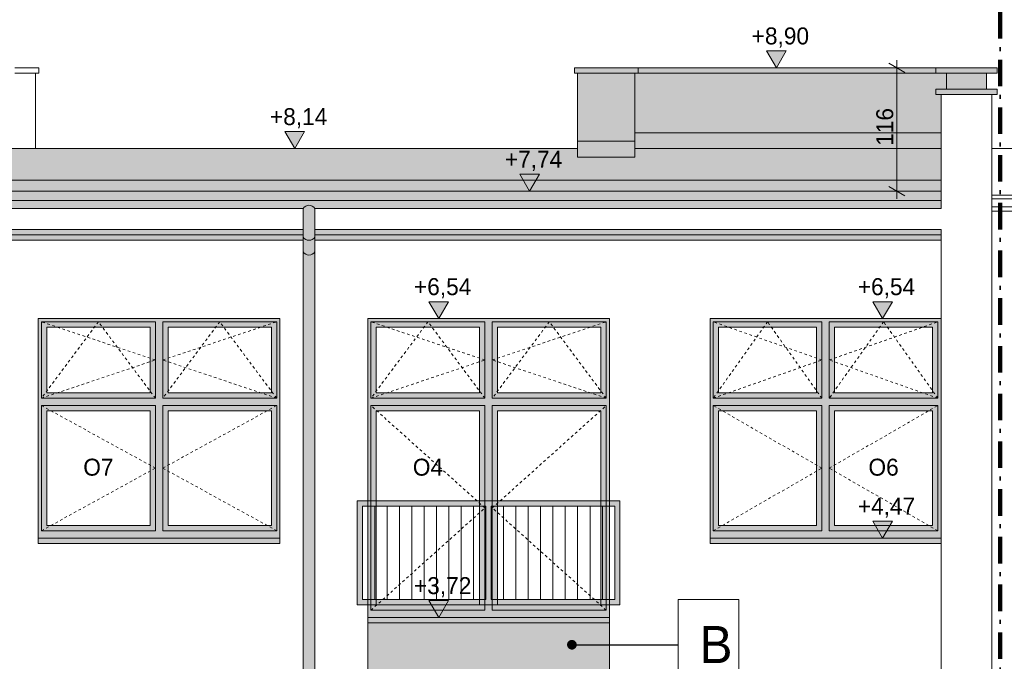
# Model space of a CAD drawing. Extents: x -366324 to -207045, y 68808 to 138616.
# Tile 82 of 170: x -294477 to -285185, y 82313 to 88364. Entities that reach past the tile are written whole.
import ezdxf

# ---------------------------------------------------------------- set-up
doc = ezdxf.new("R2010")
doc.units = 0
doc.header["$MEASUREMENT"] = 0
doc.linetypes.add('Hidden Line', pattern=[50, 25, -25])
doc.linetypes.add('Kreski i kropki', pattern=[450, 250, -100, 0, -100])
for name, color, linetype, lineweight in [('A-Opisy_Nr_Pióra__21', 7, 'Continuous', 9), ('Arch balustrady_Nr_Pióra__21', 7, 'Continuous', 9), ('Arch kolorystyka_Nr_Pióra__41', 7, 'Continuous', 15), ('Arch okna_Nr_Pióra__21', 7, 'Continuous', 9), ('Arch opisy okien_Nr_Pióra__21', 7, 'Continuous', 9), ('Arch rynny_Nr_Pióra__21', 7, 'Continuous', 9), ('Arch wykończenie_Nr_Pióra__21', 7, 'Continuous', 9), ('Arch wymiary_Nr_Pióra__19', 255, 'Continuous', 13), ('Arch wymiary_Nr_Pióra__21', 7, 'Continuous', 9), ('arch wypelnienia_Nr_Pióra__21', 7, 'Continuous', 9), ('Arch ściany zewnętrzne_Nr_Pióra__21', 7, 'Continuous', 9), ('INWENT DACH_Nr_Pióra__21', 7, 'Continuous', 9), ('INWENT KONST. DREWNIANA_Nr_Pióra__20', 1, 'Continuous', 100), ('INWENT WYMIARY_Nr_Pióra__21', 7, 'Continuous', 9)]:
    doc.layers.add(name, color=color, linetype=linetype, lineweight=lineweight)
for name, color, linetype, lineweight, true_color in [('ARCH dach_Nr_Pióra__22', 7, 'Continuous', 9, 0x7f7f7f), ('Arch kolorystyka_Nr_Pióra__2', 7, 'Continuous', 13, 0x7f7f7f), ('Arch kolorystyka_Nr_Pióra__61', 7, 'Continuous', 20, 0x4d4d4d), ('Arch kolorystyka_Nr_Pióra__81', 7, 'Continuous', 9, 0x5d5d5d), ('Arch rynny_Nr_Pióra__81', 7, 'Continuous', 9, 0x5d5d5d), ('Arch wykończenie_Nr_Pióra__22', 7, 'Continuous', 9, 0x7f7f7f), ('Arch wykończenie_Nr_Pióra__81', 7, 'Continuous', 9, 0x5d5d5d), ('Arch ściany zewnętrzne_Nr_Pióra__22', 7, 'Continuous', 9, 0x7f7f7f), ('INWENT DACH_Nr_Pióra__22', 7, 'Continuous', 9, 0x7f7f7f), ('INWENT RURY SPUSTOWE_Nr_Pióra__22', 7, 'Continuous', 9, 0x7f7f7f), ('INWENT.ŚCIANY_Nr_Pióra__22', 7, 'Continuous', 9, 0x7f7f7f)]:
    doc.layers.add(name, color=color, linetype=linetype, lineweight=lineweight, true_color=true_color)
doc.layers.add('Arch wymiary', color=7, linetype='Continuous')
doc.layers.add('INWENT WYMIARY', color=7, linetype='Continuous')
doc.styles.add('GENERATED_STYLE_1', font='txt')
doc.styles.add('GENERATED_STYLE_3', font='txt')
doc.styles.add('GENERATED_STYLE_4', font='txt')
doc.dimstyles.new('GENERATED_STYLE__5', dxfattribs={"dimtxt": 160.000002, "dimasz": 114, "dimexe": 0.18, "dimexo": 0, "dimgap": 0.09, "dimtad": 1, "dimdec": 0, "dimlfac": 0.1, "dimzin": 0, "dimdsep": 46, "dimtxsty": 'GENERATED_STYLE_1', "dimblk": 'ARROWHEAD_2', "dimblk1": 'ARROWHEAD_2', "dimblk2": 'ARROWHEAD_2', "dimcen": 0.09, "dimclrd": 255, "dimclre": 255, "dimclrt": 255, "dimazin": 0, "dimtfac": 1, "dimtdec": 4, "dimtmove": 0, "dimatfit": 3, "dimfxl": 0, "dimtolj": 1, "dimtzin": 0, "dimarcsym": 0})
doc.dimstyles.new('GENERATED_STYLE__7', dxfattribs={"dimtxt": 0.18, "dimasz": 182.4, "dimexe": 0.18, "dimexo": 0.0625, "dimgap": 0.09, "dimtad": 0, "dimtih": 1, "dimtoh": 1, "dimdec": 4, "dimzin": 0, "dimdsep": 46, "dimcen": 0.09, "dimadec": 0, "dimazin": 0, "dimtfac": 1, "dimtdec": 4, "dimtmove": 0, "dimatfit": 3, "dimldrblk": 'ARROWHEAD_11', "dimfxl": 0, "dimtolj": 1, "dimtzin": 0, "dimarcsym": 0})

# ---------------------------------------------------------------- blocks, each defined once
blk = doc.blocks.new('Wymiary_5', base_point=(-290522.2, 82724.6))
at = {"layer": 'INWENT WYMIARY_Nr_Pióra__21', "linetype": 'Continuous'}
blk.add_hatch(color=256, dxfattribs=at).paths.add_polyline_path([(-290522.2, 82724.6), (-290615, 82884.6), (-290429.4, 82884.6)], flags=0)
for p, q in [((-290522.2, 82724.6), (-290615, 82884.6)), ((-290615, 82884.6), (-290429.4, 82884.6)), ((-290429.4, 82884.6), (-290522.2, 82724.6)), ((-290522.2, 82724.6), (-290642.2, 82724.6)), ((-290522.2, 82724.6), (-290402.2, 82724.6))]:
    blk.add_line(p, q, dxfattribs=at)
at = {"layer": 'INWENT WYMIARY_Nr_Pióra__21', "insert": (-290755.6, 82916.6), "char_height": 160, "attachment_point": 7, "style": 'GENERATED_STYLE_1'}
blk.add_mtext('{+3,72}', dxfattribs=at)
blk = doc.blocks.new('Wymiary_56', base_point=(-289664.5, 86746.6))
at = {"layer": 'Arch wymiary_Nr_Pióra__19', "linetype": 'Continuous'}
blk.add_hatch(color=256, dxfattribs=at).paths.add_polyline_path([(-289664.5, 86746.6), (-289757.3, 86906.6), (-289571.7, 86906.6)], flags=0)
for p, q in [((-289664.5, 86746.6), (-289757.3, 86906.6)), ((-289757.3, 86906.6), (-289571.7, 86906.6)), ((-289571.7, 86906.6), (-289664.5, 86746.6))]:
    blk.add_line(p, q, dxfattribs=at)
at = {"layer": 'Arch wymiary_Nr_Pióra__21', "linetype": 'Continuous'}
for q in [(-289784.5, 86746.6), (-289544.5, 86746.6)]:
    blk.add_line((-289664.5, 86746.6), q, dxfattribs=at)
at = {"layer": 'Arch wymiary_Nr_Pióra__19', "insert": (-289897.9, 86938.6), "char_height": 160, "attachment_point": 7, "style": 'GENERATED_STYLE_1'}
blk.add_mtext('{+7,74}', dxfattribs=at)
blk = doc.blocks.new('Wymiary_67', base_point=(-287335.1, 87909.6))
at = {"layer": 'Arch wymiary_Nr_Pióra__21', "linetype": 'Continuous'}
blk.add_hatch(color=256, dxfattribs=at).paths.add_polyline_path([(-287335.1, 87909.6), (-287427.9, 88069.6), (-287242.3, 88069.6)], flags=0)
for p, q in [((-287335.1, 87909.6), (-287427.9, 88069.6)), ((-287427.9, 88069.6), (-287242.3, 88069.6)), ((-287242.3, 88069.6), (-287335.1, 87909.6)), ((-287335.1, 87909.6), (-287455.1, 87909.6)), ((-287335.1, 87909.6), (-287215.1, 87909.6))]:
    blk.add_line(p, q, dxfattribs=at)
at = {"layer": 'Arch wymiary_Nr_Pióra__21', "insert": (-287568.5, 88101.6), "char_height": 160, "attachment_point": 7, "style": 'GENERATED_STYLE_1'}
blk.add_mtext('{+8,90}', dxfattribs=at)
blk = doc.blocks.new('Wymiary_71', base_point=(-290522.2, 85544.6))
at = {"layer": 'Arch wymiary_Nr_Pióra__21', "linetype": 'Continuous'}
blk.add_hatch(color=256, dxfattribs=at).paths.add_polyline_path([(-290522.2, 85544.6), (-290615, 85704.6), (-290429.4, 85704.6)], flags=0)
for p, q in [((-290522.2, 85544.6), (-290615, 85704.6)), ((-290615, 85704.6), (-290429.4, 85704.6)), ((-290429.4, 85704.6), (-290522.2, 85544.6)), ((-290522.2, 85544.6), (-290642.2, 85544.6)), ((-290522.2, 85544.6), (-290402.2, 85544.6))]:
    blk.add_line(p, q, dxfattribs=at)
at = {"layer": 'Arch wymiary_Nr_Pióra__21', "insert": (-290755.6, 85736.6), "char_height": 160, "attachment_point": 7, "style": 'GENERATED_STYLE_1'}
blk.add_mtext('{+6,54}', dxfattribs=at)
blk = doc.blocks.new('Wymiary_87', base_point=(-286333.9, 83474.6))
at = {"layer": 'Arch wymiary_Nr_Pióra__21', "linetype": 'Continuous'}
blk.add_hatch(color=256, dxfattribs=at).paths.add_polyline_path([(-286333.9, 83474.6), (-286426.7, 83634.6), (-286241.1, 83634.6)], flags=0)
for p, q in [((-286333.9, 83474.6), (-286426.7, 83634.6)), ((-286426.7, 83634.6), (-286241.1, 83634.6)), ((-286241.1, 83634.6), (-286333.9, 83474.6)), ((-286333.9, 83474.6), (-286453.9, 83474.6)), ((-286333.9, 83474.6), (-286213.9, 83474.6))]:
    blk.add_line(p, q, dxfattribs=at)
at = {"layer": 'Arch wymiary_Nr_Pióra__21', "insert": (-286567.3, 83666.6), "char_height": 160, "attachment_point": 7, "style": 'GENERATED_STYLE_1'}
blk.add_mtext('{+4,47}', dxfattribs=at)
blk = doc.blocks.new('Wymiary_88', base_point=(-286333.9, 85544.6))
at = {"layer": 'Arch wymiary_Nr_Pióra__21', "linetype": 'Continuous'}
blk.add_hatch(color=256, dxfattribs=at).paths.add_polyline_path([(-286333.9, 85544.6), (-286426.7, 85704.6), (-286241.1, 85704.6)], flags=0)
for p, q in [((-286333.9, 85544.6), (-286426.7, 85704.6)), ((-286426.7, 85704.6), (-286241.1, 85704.6)), ((-286241.1, 85704.6), (-286333.9, 85544.6)), ((-286333.9, 85544.6), (-286453.9, 85544.6)), ((-286333.9, 85544.6), (-286213.9, 85544.6))]:
    blk.add_line(p, q, dxfattribs=at)
at = {"layer": 'Arch wymiary_Nr_Pióra__21', "insert": (-286567.3, 85736.6), "char_height": 160, "attachment_point": 7, "style": 'GENERATED_STYLE_1'}
blk.add_mtext('{+6,54}', dxfattribs=at)
blk = doc.blocks.new('Wymiary_89', base_point=(-291881.4, 87148.4))
at = {"layer": 'Arch wymiary_Nr_Pióra__21', "linetype": 'Continuous'}
blk.add_hatch(color=256, dxfattribs=at).paths.add_polyline_path([(-291881.4, 87148.4), (-291974.2, 87308.4), (-291788.6, 87308.4)], flags=0)
for p, q in [((-291881.4, 87148.4), (-291974.2, 87308.4)), ((-291974.2, 87308.4), (-291788.6, 87308.4)), ((-291788.6, 87308.4), (-291881.4, 87148.4)), ((-291881.4, 87148.4), (-292001.4, 87148.4)), ((-291881.4, 87148.4), (-291761.4, 87148.4))]:
    blk.add_line(p, q, dxfattribs=at)
at = {"layer": 'Arch wymiary_Nr_Pióra__21', "insert": (-292114.8, 87340.4), "char_height": 160, "attachment_point": 7, "style": 'GENERATED_STYLE_1'}
blk.add_mtext('{+8,14}', dxfattribs=at)
blk = doc.blocks.new('*D520')
at = {"layer": 'Arch wymiary_Nr_Pióra__19', "linetype": 'Continuous'}
for p, q in [((-286086.1, 87909.6), (-286311.1, 87909.6)), ((-286123.6, 87866.3), (-286273.6, 87952.9)), ((-286198.6, 87909.6), (-286198.6, 87982.9)), ((-286198.6, 86746.6), (-286198.6, 87909.6)), ((-286273.6, 86789.9), (-286123.6, 86703.3)), ((-286086.1, 86746.6), (-286311.1, 86746.6)), ((-286198.6, 86673.2), (-286198.6, 86746.6))]:
    blk.add_line(p, q, dxfattribs=at)
at = {"layer": 'Arch wymiary_Nr_Pióra__19', "insert": (-286230.6, 87174.5), "char_height": 160, "attachment_point": 7, "rotation": 90, "style": 'GENERATED_STYLE_1'}
blk.add_mtext('{116}', dxfattribs=at)
blk = doc.blocks.new('ARROWHEAD_2')
at = {"color": 0, "linetype": 'Continuous', "lineweight": 0}
for p, q in [((0, 0), (-1, 0)), ((-0.378, -0.655), (0.378, 0.655))]:
    blk.add_line(p, q, dxfattribs=at)
blk = doc.blocks.new('ARROWHEAD_11')
at = {"color": 0, "linetype": 'Continuous', "lineweight": 0}
blk.add_line((0, 0), (-1, 0), dxfattribs=at)
at = {"color": 0, "linetype": 'Continuous', "lineweight": 0, "const_width": 0.25, "flags": 128}
blk.add_lwpolyline([(-0.125, 0, 1), (0.125, 0, 1)], format="xyb", close=True, dxfattribs=at)

msp = doc.modelspace()

# ---------------------------------------------------------------- hatches: boundary and pattern name
at = {"layer": 'Arch kolorystyka_Nr_Pióra__2', "linetype": 'Continuous'}
h = msp.add_hatch(color=256, dxfattribs=at)
h.paths.add_polyline_path([(-294301.4, 83474.6), (-292021.4, 83474.6), (-292021.4, 85544.6), (-294301.4, 85544.6)], flags=0)
h.paths.add_polyline_path([(-294221.4, 83594.6), (-293246.4, 83594.6), (-293246.4, 84674.6), (-294221.4, 84674.6)], flags=0)
h.paths.add_polyline_path([(-294221.4, 84844.6), (-293246.4, 84844.6), (-293246.4, 85464.6), (-294221.4, 85464.6)], flags=0)
h.paths.add_polyline_path([(-293076.4, 84844.6), (-292101.4, 84844.6), (-292101.4, 85464.6), (-293076.4, 85464.6)], flags=0)
h.paths.add_polyline_path([(-293076.4, 83594.6), (-292101.4, 83594.6), (-292101.4, 84674.6), (-293076.4, 84674.6)], flags=0)
h = msp.add_hatch(color=256, dxfattribs=at)
h.paths.add_polyline_path([(-291191.4, 82724.6), (-288911.4, 82724.6), (-288911.4, 85544.6), (-291191.4, 85544.6)], flags=0)
h.paths.add_polyline_path([(-291111.4, 84844.6), (-290136.4, 84844.6), (-290136.4, 85464.6), (-291111.4, 85464.6)], flags=0)
h.paths.add_polyline_path([(-289966.4, 84844.6), (-288991.4, 84844.6), (-288991.4, 85464.6), (-289966.4, 85464.6)], flags=0)
h.paths.add_polyline_path([(-289966.4, 82844.6), (-288991.4, 82844.6), (-288991.4, 84674.6), (-289966.4, 84674.6)], flags=0)
h.paths.add_polyline_path([(-290136.4, 84674.6), (-291111.4, 84674.6), (-291111.4, 82844.6), (-290136.4, 82844.6)], flags=0)
h = msp.add_hatch(color=256, dxfattribs=at)
h.paths.add_polyline_path([(-287961.4, 83474.6), (-285781.4, 83474.6), (-285781.4, 85544.6), (-287961.4, 85544.6)], flags=0)
h.paths.add_polyline_path([(-287881.4, 83594.6), (-286956.4, 83594.6), (-286956.4, 84674.6), (-287881.4, 84674.6)], flags=0)
h.paths.add_polyline_path([(-287881.4, 84844.6), (-286956.4, 84844.6), (-286956.4, 85464.6), (-287881.4, 85464.6)], flags=0)
h.paths.add_polyline_path([(-286786.4, 84844.6), (-285861.4, 84844.6), (-285861.4, 85464.6), (-286786.4, 85464.6)], flags=0)
h.paths.add_polyline_path([(-286786.4, 83594.6), (-285861.4, 83594.6), (-285861.4, 84674.6), (-286786.4, 84674.6)], flags=0)
at = {"layer": 'Arch kolorystyka_Nr_Pióra__41', "linetype": 'Continuous'}
for points in [[(-288641.4, 87909.6), (-289241.4, 87909.6), (-289241.4, 87859.6), (-288641.4, 87859.6)], [(-288641.4, 87859.6), (-285831.4, 87859.6), (-285831.4, 87909.6), (-288641.4, 87909.6)], [(-285731.4, 87859.6), (-285351.4, 87859.6), (-285251.4, 87859.6), (-285251.4, 87909.6), (-285831.4, 87909.6), (-285831.4, 87859.6)], [(-285731.4, 87709.6), (-285351.4, 87709.6), (-285351.4, 87859.6), (-285731.4, 87859.6)], [(-285831.4, 87659.6), (-285251.4, 87659.6), (-285251.4, 87709.6), (-285351.4, 87709.6), (-285731.4, 87709.6), (-285831.4, 87709.6)], [(-288671.4, 87218.4), (-288671.4, 87148.4), (-285781.4, 87148.4), (-285781.4, 87298.4), (-288671.4, 87298.4)], [(-288671.4, 87068.4), (-288671.4, 87218.4), (-289211.4, 87218.4), (-289211.4, 87068.4)], [(-312141.4, 86746.6), (-312141.4, 86659.8), (-285781.4, 86659.8), (-285781.4, 86746.6)], [(-312141.4, 86584.8), (-309571.4, 86584.8, -0.545455), (-309461.4, 86584.8), (-291801.4, 86584.8, -0.545455), (-291691.4, 86584.8), (-285781.4, 86584.8), (-285781.4, 86659.8), (-312141.4, 86659.8)], [(-291801.4, 86313.9, 0.545455), (-291691.4, 86313.9), (-291691.4, 86584.8, 0.545455), (-291801.4, 86584.8)], [(-309461.4, 86334.6), (-291801.4, 86334.6), (-291801.4, 86384.6), (-309461.4, 86384.6)], [(-291801.4, 86334.6), (-309461.4, 86334.6), (-309461.4, 86284.6), (-291801.4, 86284.6)], [(-291691.4, 86334.6), (-285781.4, 86334.6), (-285781.4, 86384.6), (-291691.4, 86384.6)], [(-291691.4, 86284.6), (-285781.4, 86284.6), (-285781.4, 86334.6), (-291691.4, 86334.6)], [(-291691.4, 86313.9, -0.545455), (-291801.4, 86313.9), (-291801.4, 86173.9, 0.545455), (-291691.4, 86173.9)], [(-291691.4, 78989.6), (-291691.4, 86173.9, -0.545455), (-291801.4, 86173.9), (-291801.4, 78989.6)], [(-292021.4, 83474.6), (-294301.4, 83474.6), (-294301.4, 83424.6), (-292021.4, 83424.6)], [(-285781.4, 83424.6), (-285781.4, 83474.6), (-287961.4, 83474.6), (-287961.4, 83424.6)], [(-288911.4, 82674.6), (-288911.4, 82724.6), (-291191.4, 82724.6), (-291191.4, 82674.6)]]:
    msp.add_hatch(color=256, dxfattribs=at).paths.add_polyline_path(points, flags=0)
at = {"layer": 'Arch kolorystyka_Nr_Pióra__61', "linetype": 'Continuous'}
for points in [[(-307896.4, 86850.8), (-285781.4, 86850.8), (-285781.4, 87148.4), (-288671.4, 87148.4), (-288671.4, 87068.4), (-289211.4, 87068.4), (-289211.4, 87148.4), (-294551.4, 87148.4), (-294551.4, 87108.4), (-295091.4, 87108.4), (-295091.4, 87148.4), (-303041.4, 87148.4), (-303041.4, 87108.4), (-303581.4, 87108.4), (-303581.4, 87148.4), (-305951.4, 87148.4), (-305951.4, 87108.4), (-306491.4, 87108.4), (-306491.4, 87148.4), (-307896.4, 87148.4)], [(-308396.4, 86850.8), (-312141.4, 86850.8), (-312141.4, 86746.6), (-285781.4, 86746.6), (-285781.4, 86850.8), (-307896.4, 86850.8), (-307896.4, 86800.8), (-308396.4, 86800.8)]]:
    msp.add_hatch(color=256, dxfattribs=at).paths.add_polyline_path(points, flags=0)
at = {"layer": 'Arch kolorystyka_Nr_Pióra__81', "linetype": 'Continuous'}
for points in [[(-289211.4, 87859.6), (-289211.4, 87218.4), (-288671.4, 87218.4), (-288671.4, 87859.6)], [(-288671.4, 87298.4), (-285781.4, 87298.4), (-285781.4, 87659.6), (-285831.4, 87659.6), (-285831.4, 87709.6), (-285731.4, 87709.6), (-285731.4, 87859.6), (-288641.4, 87859.6), (-288671.4, 87859.6)], [(-288911.4, 82674.6), (-291191.4, 82674.6), (-291191.4, 81879.6), (-288911.4, 81879.6)]]:
    msp.add_hatch(color=256, dxfattribs=at).paths.add_polyline_path(points, flags=0)
at = {"layer": 'arch wypelnienia_Nr_Pióra__21', "linetype": 'Continuous'}
h = msp.add_hatch(color=256, dxfattribs=at)
h.paths.add_polyline_path([(-291291.4, 83824.6), (-288811.4, 83824.6), (-288811.4, 82844.6), (-291291.4, 82844.6)], flags=0)
h.paths.add_polyline_path([(-291241.4, 82894.6), (-290076.4, 82894.6), (-290076.4, 83774.6), (-291241.4, 83774.6)], flags=0)
h.paths.add_polyline_path([(-290026.4, 82894.6), (-288861.4, 82894.6), (-288861.4, 83774.6), (-290026.4, 83774.6)], flags=0)

# ---------------------------------------------------------------- linework, layer by layer
at = {"layer": 'A-Opisy_Nr_Pióra__21', "linetype": 'Continuous', "flags": 128}
msp.add_lwpolyline([(-288261.6, 82896.8), (-287688.4, 82896.8), (-287688.4, 82040.4), (-288261.6, 82040.4)], close=True, dxfattribs=at)
at = {"layer": 'Arch balustrady_Nr_Pióra__21', "linetype": 'Continuous'}
for p, q in [((-288811.4, 83824.6), (-291291.4, 83824.6)), ((-291241.4, 83824.6), (-291291.4, 83824.6)), ((-291291.4, 83824.6), (-291291.4, 82844.6)), ((-290026.4, 83824.6), (-290076.4, 83824.6)), ((-288811.4, 83824.6), (-288861.4, 83824.6)), ((-288811.4, 83824.6), (-288811.4, 82844.6)), ((-291241.4, 83774.6), (-291241.4, 82894.6)), ((-290076.4, 83774.6), (-291241.4, 83774.6)), ((-291124.9, 83774.6), (-291124.9, 82894.6)), ((-291008.4, 83774.6), (-291008.4, 82894.6)), ((-290891.9, 83774.6), (-290891.9, 82894.6)), ((-290775.4, 83774.6), (-290775.4, 82894.6)), ((-290658.9, 83774.6), (-290658.9, 82894.6)), ((-290542.4, 83774.6), (-290542.4, 82894.6)), ((-290425.9, 83774.6), (-290425.9, 82894.6)), ((-290309.4, 83774.6), (-290309.4, 82894.6)), ((-290192.9, 83774.6), (-290192.9, 82894.6)), ((-290076.4, 83774.6), (-290076.4, 82894.6)), ((-288861.4, 83774.6), (-290026.4, 83774.6)), ((-290026.4, 83774.6), (-290026.4, 82894.6)), ((-289909.9, 83774.6), (-289909.9, 82894.6)), ((-289793.4, 83774.6), (-289793.4, 82894.6)), ((-289676.9, 83774.6), (-289676.9, 82894.6)), ((-289560.4, 83774.6), (-289560.4, 82894.6)), ((-289443.9, 83774.6), (-289443.9, 82894.6)), ((-289327.4, 83774.6), (-289327.4, 82894.6)), ((-289210.9, 83774.6), (-289210.9, 82894.6)), ((-289094.4, 83774.6), (-289094.4, 82894.6)), ((-288977.9, 83774.6), (-288977.9, 82894.6)), ((-288861.4, 83774.6), (-288861.4, 82894.6)), ((-290076.4, 82894.6), (-291241.4, 82894.6)), ((-288861.4, 82894.6), (-290026.4, 82894.6)), ((-291291.4, 82844.6), (-291241.4, 82844.6)), ((-288861.4, 82844.6), (-291241.4, 82844.6)), ((-290076.4, 82844.6), (-290026.4, 82844.6)), ((-288861.4, 82844.6), (-288811.4, 82844.6))]:
    msp.add_line(p, q, dxfattribs=at)
at = {"layer": 'ARCH dach_Nr_Pióra__22', "linetype": 'Continuous'}
msp.add_line((-285781.4, 86850.8), (-307896.4, 86850.8), dxfattribs=at)
at = {"layer": 'Arch okna_Nr_Pióra__21', "linetype": 'Continuous'}
for p, q in [((-294271.4, 85514.6), (-293196.4, 85514.6)), ((-294271.4, 85514.6), (-294271.4, 84794.6)), ((-293196.4, 85514.6), (-293196.4, 84794.6)), ((-293126.4, 85514.6), (-293126.4, 84794.6)), ((-293126.4, 85514.6), (-292051.4, 85514.6)), ((-292051.4, 85514.6), (-292051.4, 84794.6)), ((-291161.4, 85514.6), (-290086.4, 85514.6)), ((-291161.4, 85514.6), (-291161.4, 84794.6)), ((-290086.4, 85514.6), (-290086.4, 84794.6)), ((-290016.4, 85514.6), (-290016.4, 84794.6)), ((-290016.4, 85514.6), (-288941.4, 85514.6)), ((-288941.4, 85514.6), (-288941.4, 84794.6)), ((-287931.4, 85514.6), (-286906.4, 85514.6)), ((-287931.4, 85514.6), (-287931.4, 84794.6)), ((-286906.4, 85514.6), (-286906.4, 84794.6)), ((-286836.4, 85514.6), (-286836.4, 84794.6)), ((-286836.4, 85514.6), (-285811.4, 85514.6)), ((-285811.4, 85514.6), (-285811.4, 84794.6)), ((-294221.4, 85464.6), (-293246.4, 85464.6)), ((-294221.4, 85464.6), (-294221.4, 84844.6)), ((-293246.4, 85464.6), (-293246.4, 84844.6)), ((-293076.4, 85464.6), (-292101.4, 85464.6)), ((-293076.4, 85464.6), (-293076.4, 84844.6)), ((-292101.4, 85464.6), (-292101.4, 84844.6)), ((-291111.4, 85464.6), (-290136.4, 85464.6)), ((-291111.4, 85464.6), (-291111.4, 84844.6)), ((-290136.4, 85464.6), (-290136.4, 84844.6)), ((-289966.4, 85464.6), (-288991.4, 85464.6)), ((-289966.4, 85464.6), (-289966.4, 84844.6)), ((-288991.4, 85464.6), (-288991.4, 84844.6)), ((-287881.4, 85464.6), (-286956.4, 85464.6)), ((-287881.4, 85464.6), (-287881.4, 84844.6)), ((-286956.4, 85464.6), (-286956.4, 84844.6)), ((-286786.4, 85464.6), (-285861.4, 85464.6)), ((-286786.4, 85464.6), (-286786.4, 84844.6)), ((-285861.4, 85464.6), (-285861.4, 84844.6)), ((-294221.4, 84844.6), (-293246.4, 84844.6)), ((-293076.4, 84844.6), (-292101.4, 84844.6)), ((-291111.4, 84844.6), (-290136.4, 84844.6)), ((-289966.4, 84844.6), (-288991.4, 84844.6)), ((-287881.4, 84844.6), (-286956.4, 84844.6)), ((-286786.4, 84844.6), (-285861.4, 84844.6)), ((-294271.4, 84794.6), (-293196.4, 84794.6)), ((-293126.4, 84794.6), (-292051.4, 84794.6)), ((-291161.4, 84794.6), (-290086.4, 84794.6)), ((-290016.4, 84794.6), (-288941.4, 84794.6)), ((-287931.4, 84794.6), (-286906.4, 84794.6)), ((-286836.4, 84794.6), (-285811.4, 84794.6)), ((-294271.4, 84724.6), (-293196.4, 84724.6)), ((-294271.4, 84724.6), (-294271.4, 83544.6)), ((-294221.4, 84674.6), (-293246.4, 84674.6)), ((-294221.4, 84674.6), (-294221.4, 83594.6)), ((-293246.4, 84674.6), (-293246.4, 83594.6)), ((-293196.4, 84724.6), (-293196.4, 83544.6)), ((-293126.4, 84724.6), (-293126.4, 83544.6)), ((-293126.4, 84724.6), (-292051.4, 84724.6)), ((-293076.4, 84674.6), (-292101.4, 84674.6)), ((-293076.4, 84674.6), (-293076.4, 83594.6)), ((-292101.4, 84674.6), (-292101.4, 83594.6)), ((-292051.4, 84724.6), (-292051.4, 83544.6)), ((-291161.4, 84724.6), (-290086.4, 84724.6)), ((-291161.4, 84724.6), (-291161.4, 82794.6)), ((-291111.4, 84674.6), (-290136.4, 84674.6)), ((-291111.4, 84674.6), (-291111.4, 82844.6)), ((-290136.4, 84674.6), (-290136.4, 82844.6)), ((-290086.4, 84724.6), (-290086.4, 82794.6)), ((-290016.4, 84724.6), (-290016.4, 82794.6)), ((-290016.4, 84724.6), (-288941.4, 84724.6)), ((-289966.4, 84674.6), (-288991.4, 84674.6)), ((-289966.4, 84674.6), (-289966.4, 82844.6)), ((-288991.4, 84674.6), (-288991.4, 82844.6)), ((-288941.4, 84724.6), (-288941.4, 82794.6)), ((-287931.4, 84724.6), (-286906.4, 84724.6)), ((-287931.4, 84724.6), (-287931.4, 83544.6)), ((-287881.4, 84674.6), (-286956.4, 84674.6)), ((-287881.4, 84674.6), (-287881.4, 83594.6)), ((-286956.4, 84674.6), (-286956.4, 83594.6)), ((-286906.4, 84724.6), (-286906.4, 83544.6)), ((-286836.4, 84724.6), (-286836.4, 83544.6)), ((-286836.4, 84724.6), (-285811.4, 84724.6)), ((-286786.4, 84674.6), (-285861.4, 84674.6)), ((-286786.4, 84674.6), (-286786.4, 83594.6)), ((-285861.4, 84674.6), (-285861.4, 83594.6)), ((-285811.4, 84724.6), (-285811.4, 83544.6)), ((-294271.4, 83544.6), (-293196.4, 83544.6)), ((-294221.4, 83594.6), (-293246.4, 83594.6)), ((-293126.4, 83544.6), (-292051.4, 83544.6)), ((-293076.4, 83594.6), (-292101.4, 83594.6)), ((-287931.4, 83544.6), (-286906.4, 83544.6)), ((-287881.4, 83594.6), (-286956.4, 83594.6)), ((-286836.4, 83544.6), (-285811.4, 83544.6)), ((-286786.4, 83594.6), (-285861.4, 83594.6)), ((-291161.4, 82794.6), (-290086.4, 82794.6)), ((-291111.4, 82844.6), (-290136.4, 82844.6)), ((-290016.4, 82794.6), (-288941.4, 82794.6)), ((-289966.4, 82844.6), (-288991.4, 82844.6))]:
    msp.add_line(p, q, dxfattribs=at)
at = {"layer": 'Arch okna_Nr_Pióra__21', "linetype": 'Hidden Line'}
for p, q in [((-293733.9, 85514.6), (-294271.4, 84794.6)), ((-293196.4, 85154.6), (-294271.4, 85514.6)), ((-293196.4, 84794.6), (-293733.9, 85514.6)), ((-292588.9, 85514.6), (-293126.4, 84794.6)), ((-293126.4, 85154.6), (-292051.4, 85514.6)), ((-292051.4, 84794.6), (-292588.9, 85514.6)), ((-290623.9, 85514.6), (-291161.4, 84794.6)), ((-290086.4, 85154.6), (-291161.4, 85514.6)), ((-290086.4, 84794.6), (-290623.9, 85514.6)), ((-289478.9, 85514.6), (-290016.4, 84794.6)), ((-290016.4, 85154.6), (-288941.4, 85514.6)), ((-288941.4, 84794.6), (-289478.9, 85514.6)), ((-287418.9, 85514.6), (-287931.4, 84794.6)), ((-286906.4, 85154.6), (-287931.4, 85514.6)), ((-286906.4, 84794.6), (-287418.9, 85514.6)), ((-286323.9, 85514.6), (-286836.4, 84794.6)), ((-286836.4, 85154.6), (-285811.4, 85514.6)), ((-285811.4, 84794.6), (-286323.9, 85514.6)), ((-294271.4, 84794.6), (-293196.4, 85154.6)), ((-292051.4, 84794.6), (-293126.4, 85154.6)), ((-291161.4, 84794.6), (-290086.4, 85154.6)), ((-288941.4, 84794.6), (-290016.4, 85154.6)), ((-287931.4, 84794.6), (-286906.4, 85154.6)), ((-285811.4, 84794.6), (-286836.4, 85154.6)), ((-293196.4, 84134.6), (-294271.4, 84724.6)), ((-293126.4, 84134.6), (-292051.4, 84724.6)), ((-290086.4, 83759.6), (-291161.4, 84724.6)), ((-290016.4, 83759.6), (-288941.4, 84724.6)), ((-286906.4, 84134.6), (-287931.4, 84724.6)), ((-286836.4, 84134.6), (-285811.4, 84724.6)), ((-294271.4, 83544.6), (-293196.4, 84134.6)), ((-292051.4, 83544.6), (-293126.4, 84134.6)), ((-287931.4, 83544.6), (-286906.4, 84134.6)), ((-285811.4, 83544.6), (-286836.4, 84134.6)), ((-291161.4, 82794.6), (-290086.4, 83759.6)), ((-288941.4, 82794.6), (-290016.4, 83759.6))]:
    msp.add_line(p, q, dxfattribs=at)
at = {"layer": 'Arch rynny_Nr_Pióra__21', "linetype": 'Continuous'}
for p, q in [((-291801.4, 86584.8), (-309461.4, 86584.8)), ((-291801.4, 86584.8), (-291801.4, 86384.6)), ((-285781.4, 86584.8), (-291691.4, 86584.8)), ((-291691.4, 86584.8), (-291691.4, 86384.6)), ((-291801.4, 86284.6), (-291801.4, 78989.6)), ((-291691.4, 86284.6), (-291691.4, 78989.6))]:
    msp.add_line(p, q, dxfattribs=at)
at = {"layer": 'Arch rynny_Nr_Pióra__81', "linetype": 'Continuous'}
for p, q in [((-285351.4, 87859.6), (-285731.4, 87859.6)), ((-285351.4, 87709.6), (-285731.4, 87709.6)), ((-288671.4, 87148.4), (-288671.4, 87218.4)), ((-285781.4, 86659.8), (-312141.4, 86659.8)), ((-291801.4, 86334.6), (-309461.4, 86334.6)), ((-291801.4, 86384.6), (-291801.4, 86284.6)), ((-291691.4, 86384.6), (-291691.4, 86284.6)), ((-285781.4, 86334.6), (-291691.4, 86334.6))]:
    msp.add_line(p, q, dxfattribs=at)
for centre, start, end in [((-291746.4, 86549.4), 32.77908, 147.22092), ((-291746.4, 86349.4), 212.77908, 327.22092), ((-291746.4, 86209.4), 212.77908, 327.22092)]:
    msp.add_arc(centre, 65.4, start, end, dxfattribs=at)
at = {"layer": 'Arch wykończenie_Nr_Pióra__21', "linetype": 'Continuous'}
for p, q in [((-289241.4, 87909.6), (-289241.4, 87859.6)), ((-289241.4, 87909.6), (-288641.4, 87909.6)), ((-285251.4, 87909.6), (-288641.4, 87909.6)), ((-285251.4, 87909.6), (-285251.4, 87859.6)), ((-289241.4, 87859.6), (-288641.4, 87859.6)), ((-285731.4, 87859.6), (-288641.4, 87859.6)), ((-285351.4, 87859.6), (-285351.4, 87709.6)), ((-285251.4, 87859.6), (-285351.4, 87859.6)), ((-285831.4, 87709.6), (-285831.4, 87659.6)), ((-285731.4, 87709.6), (-285831.4, 87709.6)), ((-285251.4, 87659.6), (-285831.4, 87659.6)), ((-285251.4, 87709.6), (-285351.4, 87709.6)), ((-285251.4, 87709.6), (-285251.4, 87659.6)), ((-289211.4, 87218.4), (-288671.4, 87218.4)), ((-289211.4, 87068.4), (-288671.4, 87068.4))]:
    msp.add_line(p, q, dxfattribs=at)
at = {"layer": 'Arch wykończenie_Nr_Pióra__22', "linetype": 'Continuous'}
for p, q in [((-294521.4, 87909.6), (-294296.4, 87909.6)), ((-294296.4, 87909.6), (-294296.4, 87859.6)), ((-294521.4, 87859.6), (-294296.4, 87859.6))]:
    msp.add_line(p, q, dxfattribs=at)
at = {"layer": 'Arch wykończenie_Nr_Pióra__81', "linetype": 'Continuous'}
for p, q in [((-288641.4, 87909.6), (-288641.4, 87859.6)), ((-285831.4, 87909.6), (-285831.4, 87859.6))]:
    msp.add_line(p, q, dxfattribs=at)
at = {"layer": 'Arch ściany zewnętrzne_Nr_Pióra__21', "linetype": 'Continuous'}
for p, q in [((-289211.4, 87068.4), (-289211.4, 87859.6)), ((-288671.4, 87218.4), (-288671.4, 87859.6)), ((-285731.4, 87859.6), (-285731.4, 87709.6)), ((-285781.4, 87659.6), (-285781.4, 86584.8)), ((-285301.4, 87659.6), (-285301.4, 79149.6)), ((-288671.4, 87068.4), (-288671.4, 87148.4)), ((-285781.4, 86746.6), (-312141.4, 86746.6)), ((-291801.4, 86384.6), (-309461.4, 86384.6)), ((-285781.4, 86384.6), (-291691.4, 86384.6)), ((-285781.4, 86384.6), (-285781.4, 79149.6)), ((-291801.4, 86284.6), (-309461.4, 86284.6)), ((-285781.4, 86284.6), (-291691.4, 86284.6)), ((-294301.4, 85544.6), (-292021.4, 85544.6)), ((-294301.4, 85544.6), (-294301.4, 83424.6)), ((-292021.4, 85544.6), (-292021.4, 83424.6)), ((-291191.4, 85544.6), (-288911.4, 85544.6)), ((-291191.4, 85544.6), (-291191.4, 82674.6)), ((-288911.4, 85544.6), (-288911.4, 82674.6)), ((-287961.4, 85544.6), (-285781.4, 85544.6)), ((-287961.4, 85544.6), (-287961.4, 83424.6)), ((-285781.4, 85544.6), (-285781.4, 83424.6)), ((-294301.4, 83474.6), (-292021.4, 83474.6)), ((-287961.4, 83474.6), (-285781.4, 83474.6)), ((-294301.4, 83424.6), (-292021.4, 83424.6)), ((-287961.4, 83424.6), (-285781.4, 83424.6)), ((-291191.4, 82724.6), (-288911.4, 82724.6)), ((-291191.4, 81879.6), (-291191.4, 82724.6)), ((-288911.4, 82724.6), (-288911.4, 81879.6)), ((-291191.4, 82674.6), (-288911.4, 82674.6))]:
    msp.add_line(p, q, dxfattribs=at)
at = {"layer": 'Arch ściany zewnętrzne_Nr_Pióra__22', "linetype": 'Continuous'}
msp.add_line((-294326.4, 87148.4), (-294326.4, 87859.6), dxfattribs=at)
at = {"layer": 'INWENT DACH_Nr_Pióra__21', "linetype": 'Continuous'}
for p, q in [((-285781.4, 87298.4), (-288671.4, 87298.4)), ((-289211.4, 87148.4), (-294551.4, 87148.4)), ((-285781.4, 87148.4), (-288671.4, 87148.4))]:
    msp.add_line(p, q, dxfattribs=at)
at = {"layer": 'INWENT DACH_Nr_Pióra__22', "linetype": 'Continuous'}
for p, q in [((-282641.4, 87148.4), (-285301.4, 87148.4)), ((-275741.4, 86709.6), (-285301.4, 86709.6))]:
    msp.add_line(p, q, dxfattribs=at)
at = {"layer": 'INWENT KONST. DREWNIANA_Nr_Pióra__20', "linetype": 'Kreski i kropki'}
msp.add_line((-285225.1, 90687.6), (-285225.1, 76519.6), dxfattribs=at)
at = {"layer": 'INWENT RURY SPUSTOWE_Nr_Pióra__22', "linetype": 'Continuous'}
for p, q in [((-275741.4, 86674.6), (-285301.4, 86674.6)), ((-282871.4, 86599.6), (-285301.4, 86599.6))]:
    msp.add_line(p, q, dxfattribs=at)
at = {"layer": 'INWENT.ŚCIANY_Nr_Pióra__22', "linetype": 'Continuous'}
msp.add_line((-282871.4, 86559.6), (-285301.4, 86559.6), dxfattribs=at)

# ---------------------------------------------------------------- block references
at = {"layer": 'Arch wymiary', "linetype": 'Continuous'}
for name, p in [('Wymiary_67', (-287335.1, 87909.6)), ('Wymiary_89', (-291881.4, 87148.4)), ('Wymiary_56', (-289664.5, 86746.6)), ('Wymiary_71', (-290522.2, 85544.6)), ('Wymiary_88', (-286333.9, 85544.6)), ('Wymiary_87', (-286333.9, 83474.6))]:
    msp.add_blockref(name, p, dxfattribs=at)
at = {"layer": 'INWENT WYMIARY', "linetype": 'Continuous'}
msp.add_blockref('Wymiary_5', (-290522.2, 82724.6), dxfattribs=at)

# ---------------------------------------------------------------- texts
at = {"layer": 'A-Opisy_Nr_Pióra__21', "linetype": 'Continuous', "insert": (-288061.7, 82470.5), "char_height": 350, "width": 293.177, "attachment_point": 4, "style": 'GENERATED_STYLE_3'}
msp.add_mtext('{B}', dxfattribs=at)
at = {"layer": 'Arch opisy okien_Nr_Pióra__21', "linetype": 'Continuous', "char_height": 160, "attachment_point": 2, "style": 'GENERATED_STYLE_4'}
for s, insert in [('{O7}', (-293733.9, 84223.7)), ('{O4}', (-290623.9, 84223.7)), ('{O6}', (-286323.9, 84223.7))]:
    msp.add_mtext(s, dxfattribs=dict(at, insert=insert))

# ---------------------------------------------------------------- dimensions: what is measured, and where the dimension line sits
at = {"layer": 'Arch wymiary', "color": 255, "linetype": 'Continuous', "lineweight": 13}
dim = msp.add_linear_dim(base=(-286198.6, 86746.6), p1=(-285781.4, 86746.6), p2=(-285514.7, 87909.6), angle=90, dimstyle='GENERATED_STYLE__5', dxfattribs=at)
dim.commit()
dim.dimension.update_dxf_attribs({"geometry": '*D520', "text_midpoint": (-286310.6, 87348.5)})

# ---------------------------------------------------------------- leaders
at = {"layer": 'A-Opisy_Nr_Pióra__21', "linetype": 'Continuous', "annotation_type": 0, "has_hookline": 1, "hookline_direction": 1, "text_width": 233.3}
msp.add_leader([(-289265.3, 82468.6), (-288261.6, 82468.6)], dimstyle='GENERATED_STYLE__7', dxfattribs=at)

doc.saveas('drawing.dxf')
